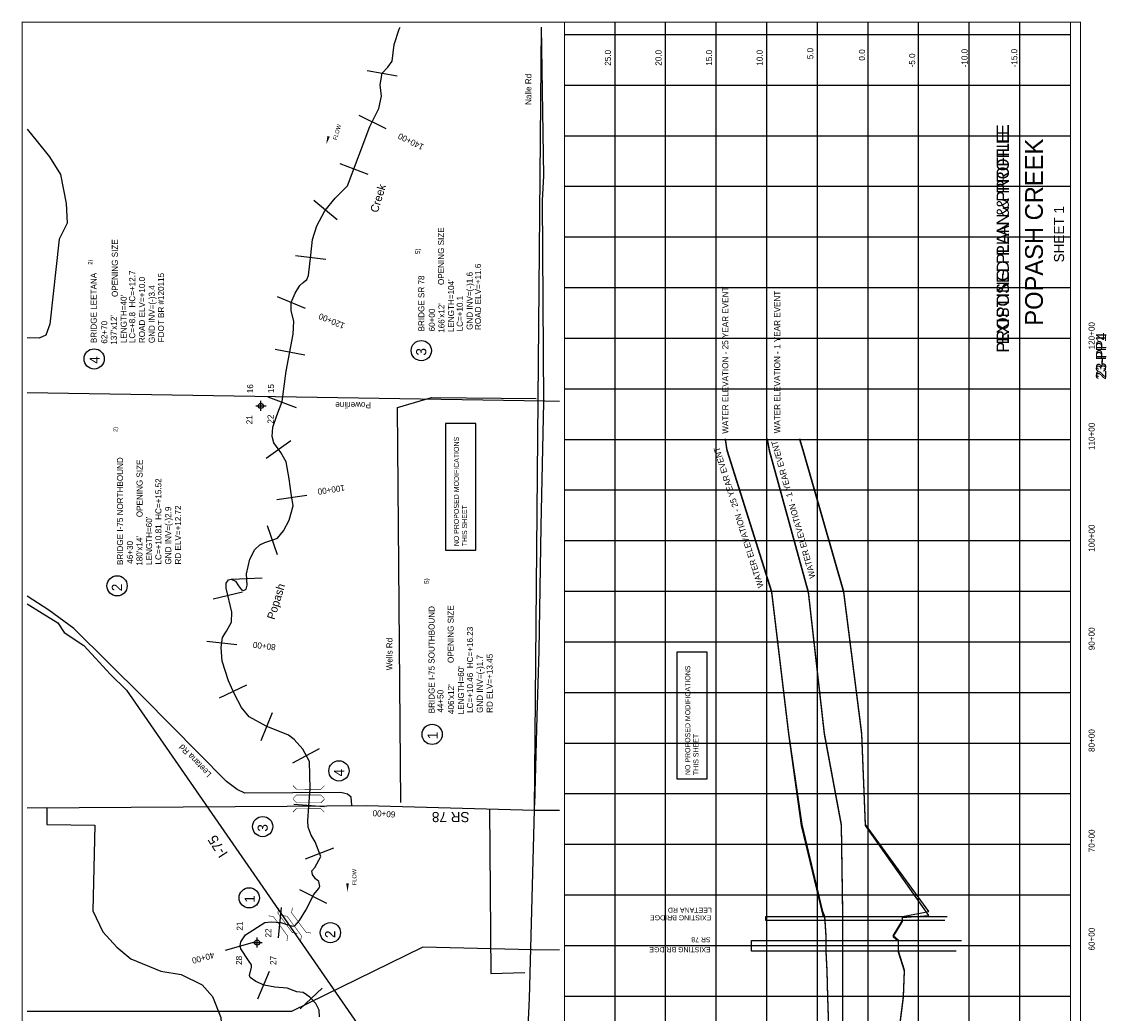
# Model space of a CAD drawing. Extents: x 233002 to 243722, y 858037 to 874047.
# Tile 2 of 2: x 233002 to 243722, y 864250 to 874047. Entities that reach past the tile are written whole.
import ezdxf
from ezdxf.enums import TextEntityAlignment as Align

# ---------------------------------------------------------------- set-up
doc = ezdxf.new("R2010")
doc.units = 0
doc.header["$LTSCALE"] = 800
doc.header["$PDMODE"] = 34
doc.header["$PDSIZE"] = 50
for name, pattern in [('DASHED', [0]), ('DIVIDE', [0]), ('STREAM', [0])]:
    doc.linetypes.add(name, pattern=pattern)
doc.layers.get('0').update_dxf_attribs({"linetype": 'CONTINUOUS'})
for name, color, linetype in [('BORDER', 1, 'CONTINUOUS'), ('EXISTING', 7, 'CONTINUOUS'), ('GRID', 2, 'CONTINUOUS'), ('MAJROADS', 9, 'CONTINUOUS'), ('MINROADS', 7, 'CONTINUOUS'), ('POWERLINES', 14, 'DIVIDE'), ('PROPOSED', 7, 'CONTINUOUS'), ('SEC', 2, 'CONTINUOUS'), ('STATIONS', 7, 'CONTINUOUS'), ('STRUCTTEXT', 7, 'CONTINUOUS'), ('STRUCTURES', 1, 'CONTINUOUS'), ('TEXT', 7, 'CONTINUOUS'), ('TRUNKS', 5, 'STREAM'), ('WATER', 4, 'CONTINUOUS'), ('WSHEDS', 3, 'CONTINUOUS')]:
    doc.layers.add(name, color=color, linetype=linetype)

# ---------------------------------------------------------------- blocks, each defined once
blk = doc.blocks.new('BRIDGE')
at = {"layer": 'STRUCTURES', "color": 0, "const_width": 20}
for points in [[(-234, -534), (-101, -402), (-101, 496), (-234, 629)], [(244, -534), (112, -402), (112, 496), (244, 629)]]:
    blk.add_lwpolyline(points, dxfattribs=at)
blk = doc.blocks.new('FLARROW')
at = {"color": 0}
blk.add_lwpolyline([(-0.28, 0.019, 0, 0.05, 0), (-0.112, 0.019, 0, 0, -0.087559), (-0.012, 0.001, 0, 0, 0.245722), (0.075, 0.013, 0, 0, -0.309425), (0.212, 0.015, 0, 0, 0), (0.278, 0.013, 0, 0, 0)], format="xyseb", dxfattribs=at)
blk.add_text('FLOW', height=0.08, dxfattribs=at).set_placement((0.015, -0.157), align=Align.CENTER)

msp = doc.modelspace()

# ---------------------------------------------------------------- linework, layer by layer
at = {"layer": 'BORDER', "color": 0, "const_width": 10}
msp.add_lwpolyline([(243467, 858042), (243467, 874042), (233007, 874042), (233007, 858042)], close=True, dxfattribs=at)
for points in [[(238367, 858042), (238367, 874042)], [(243367, 858042), (243367, 874042)]]:
    msp.add_lwpolyline(points, dxfattribs=at)
at = {"layer": 'EXISTING', "color": 0}
for points in [[(240997, 863617), (240969, 864417), (240963, 864677), (240954, 864865), (240953, 864970), (240952, 865017), (240944, 865167), (240940, 865207), (240920, 865257), (240715, 866117), (240585, 867017), (240418, 868417), (239975, 869817), (239959, 869927)], [(240370, 869927), (240389, 869817), (240776, 868417), (240935, 867017), (241102, 866117), (241114, 865257), (241114, 865207), (241114, 865167), (241115, 865017), (241115, 864970), (241115, 864865), (241115, 864677), (241115, 864417), (241116, 863617)]]:
    msp.add_lwpolyline(points, dxfattribs=at)
at = {"layer": 'EXISTING', "color": 0, "linetype": 'DASHED'}
for points in [[(241617, 863617), (241717, 864417), (241727, 864677), (241667, 864865), (241667, 864970), (241617, 865017), (241707, 865167), (241707, 865207), (241967, 865257), (241341, 866117), (241307, 867017), (241127, 868417), (240727, 869817), (240694, 869927)], [(242127, 865167), (240357, 865167), (240357, 865207), (242148, 865207)], [(242238, 864865), (240217, 864865), (240217, 864970), (242291, 864970)]]:
    msp.add_lwpolyline(points, dxfattribs=at)
at = {"layer": 'GRID', "color": 0}
for points in [[(238867, 858042), (238867, 874042)], [(239367, 858042), (239367, 874042)], [(239867, 858042), (239867, 874042)], [(240367, 858042), (240367, 874042)], [(240867, 858042), (240867, 874042)], [(241367, 858042), (241367, 874042)], [(241867, 858042), (241867, 874042)], [(242367, 858042), (242367, 874042)], [(242867, 858042), (242867, 874042)], [(243367, 873917), (238367, 873917)], [(243367, 873417), (238367, 873417)], [(243367, 872917), (238367, 872917)], [(243367, 872417), (238367, 872417)], [(243367, 871917), (238367, 871917)], [(243367, 871417), (238367, 871417)], [(243367, 870917), (238367, 870917)], [(243367, 870417), (238367, 870417)], [(243367, 869917), (238367, 869917)], [(243367, 869417), (238367, 869417)], [(243367, 868917), (238367, 868917)], [(243367, 868417), (238367, 868417)], [(243367, 867917), (238367, 867917)], [(243367, 867417), (238367, 867417)], [(243367, 866917), (238367, 866917)], [(243367, 866417), (238367, 866417)], [(243367, 865917), (238367, 865917)], [(243367, 865417), (238367, 865417)], [(243367, 864917), (238367, 864917)], [(243367, 864417), (238367, 864417)]]:
    msp.add_lwpolyline(points, dxfattribs=at)
at = {"layer": 'MAJROADS', "color": 0}
for points in [[(238137, 873992), (238158, 872524), (238148, 872281), (238159, 870287), (238133, 869063), (238115, 867832), (238094, 867187), (238071, 866307)], [(233057, 868294), (233205, 868205), (233358, 868109), (233423, 868013), (233617, 867884), (233733, 867758), (233875, 867601), (234039, 867444), (237881, 861895), (238086, 861630), (238317, 861201)], [(233057, 866281), (235626, 866297), (236411, 866303), (238070, 866257), (238317, 866257)]]:
    msp.add_lwpolyline(points, dxfattribs=at)
at = {"layer": 'MINROADS', "color": 0}
for points in [[(236748, 866332), (236716, 870235), (237052, 870335), (238088, 870325)], [(236266, 866302), (236258, 866386), (236221, 866415), (236155, 866433), (235208, 866426), (235131, 866462), (235025, 866540), (234202, 867374), (233517, 868051), (233272, 868232), (233057, 868372)], [(237626, 866272), (237639, 864645), (237974, 864653)]]:
    msp.add_lwpolyline(points, dxfattribs=at)
at = {"layer": 'POWERLINES', "color": 0}
for points in [[(238317, 870296), (238173, 870297), (233057, 870379)], [(238317, 864873), (238049, 864876), (236966, 864904), (235670, 864269), (233057, 864268)]]:
    msp.add_lwpolyline(points, dxfattribs=at)
at = {"layer": 'PROPOSED', "color": 0}
for points in [[(237191, 868826), (237491, 868826), (237491, 870076), (237191, 870076)], [(239478, 866567), (239778, 866567), (239778, 867817), (239478, 867817)]]:
    msp.add_lwpolyline(points, close=True, dxfattribs=at)
for points in [[(240997, 863607), (240969, 864407), (240963, 864667), (240954, 864855), (240953, 864960), (240952, 865007), (240944, 865157), (240940, 865197), (240925, 865217), (240711, 866107), (240585, 867007), (240418, 868407), (239975, 869807), (239959, 869917)], [(240370, 869917), (240389, 869807), (240776, 868407), (240935, 867007), (241101, 866107), (241114, 865217), (241114, 865197), (241114, 865157), (241115, 865007), (241115, 864960), (241115, 864855), (241115, 864667), (241115, 864407), (241116, 863607)]]:
    msp.add_lwpolyline(points, dxfattribs=at)
at = {"layer": 'PROPOSED', "color": 0, "linetype": 'DASHED'}
for points in [[(241617, 863607), (241717, 864407), (241727, 864667), (241667, 864855), (241667, 864960), (241617, 865007), (241707, 865157), (241707, 865197), (241967, 865217), (241341, 866107), (241307, 867007), (241127, 868407), (240727, 869807), (240694, 869917)], [(242127, 865167), (240357, 865167), (240357, 865207), (242148, 865207)], [(242238, 864865), (240217, 864865), (240217, 864970), (242291, 864970)]]:
    msp.add_lwpolyline(points, dxfattribs=at)
at = {"layer": 'SEC', "color": 0}
for p in [(235367, 870251), (235329, 864949)]:
    msp.add_point(p, dxfattribs=at)
at = {"layer": 'STATIONS', "color": 0}
for p, q in [((236417, 873563), (236713, 873512)), ((236333, 873124), (236602, 872991)), ((236145, 872646), (236425, 872539)), ((235890, 872283), (236121, 872092)), ((235709, 871736), (236007, 871699)), ((235528, 871333), (235805, 871217)), ((235506, 870811), (235800, 870754)), ((235434, 870342), (235714, 870235)), ((235419, 869734), (235662, 869909)), ((235523, 869325), (235820, 869370)), ((235428, 869068), (235527, 868784)), ((235078, 868538), (235378, 868553)), ((234894, 868346), (235186, 868415)), ((234831, 867928), (235129, 867893)), ((234957, 867368), (235229, 867495)), ((235370, 866944), (235482, 867222)), ((235683, 866724), (235947, 866868)), ((235692, 866315), (235991, 866294)), ((235807, 865777), (236088, 865884)), ((235747, 865475), (236014, 865340)), ((235567, 865296), (235538, 864997)), ((235017, 864874), (235306, 864955)), ((235335, 864392), (235452, 864668)), ((235754, 864293), (235972, 864499))]:
    msp.add_line(p, q, dxfattribs=at)
at = {"layer": 'STRUCTTEXT', "color": 0}
for centre in [(233718, 870715), (236952, 870797), (233945, 868473), (237059, 867006), (236138, 866645), (235384, 866095), (235251, 865391), (236053, 865047)]:
    msp.add_circle(centre, 100, dxfattribs=at)
at = {"layer": 'TRUNKS', "color": 0}
msp.add_lwpolyline([(235946, 864214), (235943, 864282), (235910, 864346), (235851, 864409), (235784, 864457), (235723, 864463), (235626, 864500), (235504, 864510), (235398, 864528), (235316, 864563), (235262, 864603), (235254, 864623), (235273, 864706), (235274, 864730), (235245, 864772), (235169, 864888), (235161, 864916), (235169, 864955), (235214, 865026), (235405, 865148), (235469, 865155), (235564, 865146), (235623, 865129), (235679, 865110), (235703, 865116), (235748, 865167), (235810, 865268), (235888, 865423), (235936, 865479), (235949, 865502), (235938, 865551), (235905, 865578), (235876, 865620), (235870, 865657), (235898, 865691), (235959, 865799), (235904, 865944), (235864, 866009), (235832, 866088), (235831, 866151), (235841, 866298), (235853, 866467), (235847, 866738), (235780, 866860), (235695, 866954), (235639, 866997), (235419, 867086), (235251, 867178), (235175, 867271), (235107, 867402), (235045, 867534), (234982, 867728), (234975, 867864), (234986, 867962), (235027, 868026), (235077, 868116), (235080, 868212), (235023, 868452), (235022, 868500), (235045, 868534), (235073, 868538), (235114, 868521), (235146, 868473), (235175, 868435), (235195, 868426), (235221, 868440), (235231, 868479), (235225, 868593), (235258, 868738), (235308, 868831), (235355, 868878), (235404, 868900), (235485, 868929), (235532, 868945), (235590, 869018), (235645, 869123), (235684, 869264), (235665, 869387), (235645, 869529), (235617, 869698), (235563, 869791), (235495, 869885), (235479, 869950), (235484, 870042), (235524, 870157), (235576, 870293), (235616, 870593), (235687, 870960), (235691, 871089), (235665, 871190), (235665, 871271), (235705, 871366), (235750, 871439), (235784, 871471), (235822, 871500), (235836, 871539), (235861, 871741), (235876, 871894), (235919, 872030), (235997, 872177), (236100, 872303), (236222, 872426), (236444, 873012), (236532, 873188), (236557, 873310), (236545, 873422), (236565, 873539), (236621, 873597), (236664, 873656), (236684, 873822), (236732, 873973), (236742, 873992)], dxfattribs=at)
at = {"layer": 'WSHEDS', "color": 0}
for points in [[(238315, 861438), (238042, 863284), (237998, 863900), (238021, 864396), (238070, 866257), (238141, 873992)], [(233057, 872985), (233154, 872862), (233278, 872712), (233387, 872537), (233443, 872249), (233453, 872057), (233372, 871899), (233281, 871057), (233241, 870950), (233175, 870921), (233057, 870922)], [(233057, 866281), (233249, 866282), (233249, 866115), (233725, 866108), (233706, 865264), (233805, 865054), (233942, 864903), (234081, 864790), (234379, 864667), (234577, 864633), (234786, 864533), (234887, 864416), (234970, 864210), (234988, 863961), (234995, 863602), (234919, 863407), (234847, 863209), (234774, 862969), (234745, 862777), (234774, 862263), (234825, 861505), (234688, 861311)]]:
    msp.add_lwpolyline(points, dxfattribs=at)

# ---------------------------------------------------------------- block references
at = {"layer": 'STRUCTURES', "color": 0, "xscale": 0.2673, "yscale": 0.2673, "zscale": 0.2673}
for p, rotation in [((235851, 866434), 89.89783474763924), ((235851, 866300), 89.89783474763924), ((235589, 865116), 36.53226929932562), ((235725, 865119), 36.53226929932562)]:
    msp.add_blockref('BRIDGE', p, dxfattribs=dict(at, rotation=rotation))
at = {"layer": 'TRUNKS', "color": 0, "xscale": 500, "yscale": 500, "zscale": 500}
for p, rotation in [((236061, 872965), 73.23247682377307), ((236232, 865589), 90)]:
    msp.add_blockref('FLARROW', p, dxfattribs=dict(at, rotation=rotation))

# ---------------------------------------------------------------- texts
at = {"layer": 'EXISTING', "color": 0}
for s, height, p in [('EXISTING PLAN & PROFILE', 120, (242759, 871906)), ('23-PP1', 100, (243719, 870733))]:
    msp.add_text(s, height=height, rotation=90, dxfattribs=at).set_placement(p, align=Align.CENTER)
for s, rotation, p in [('WATER ELEVATION - 25 YEAR EVENT', 107.6273, (240337, 868465)), ('WATER ELEVATION - 1 YEAR EVENT', 105.7073, (240849, 868557))]:
    msp.add_text(s, height=60, rotation=rotation, dxfattribs=at).set_placement(p)
at = {"layer": 'MAJROADS', "color": 0}
for s, height, rotation, p in [('Nalle Rd', 60, 90, (238040, 873224)), ('SR 78', 100, 180, (237428, 866239))]:
    msp.add_text(s, height=height, rotation=rotation, dxfattribs=at).set_placement(p)
at = {"layer": 'MINROADS', "color": 0}
for s, rotation, p in [('Wells Rd', 90, (236667, 867639)), ('Leetana Rd', 134, (234882, 866617))]:
    msp.add_text(s, height=60, rotation=rotation, dxfattribs=at).set_placement(p)
at = {"layer": 'POWERLINES', "color": 0}
msp.add_text('Powerline', height=60, rotation=180, dxfattribs=at).set_placement((236454, 870288))
at = {"layer": 'PROPOSED', "color": 0}
for s, height, p in [('PROPOSED PLAN & PROFILE', 120, (242759, 871906)), ('23-PP4', 100, (243721, 870751))]:
    msp.add_text(s, height=height, rotation=90, dxfattribs=at).set_placement(p, align=Align.CENTER)
for s, height, p in [('WATER ELEVATION - 25 YEAR EVENT', 60, (239986, 869976)), ('WATER ELEVATION - 1 YEAR EVENT', 60, (240499, 869980)), ('NO PROPOSED MODIFICATIONS', 50, (237324, 868864)), ('THIS SHEET', 50, (237404, 868864)), ('NO PROPOSED MODIFICATIONS', 50, (239610, 866604)), ('THIS SHEET', 50, (239691, 866604))]:
    msp.add_text(s, height=height, rotation=90, dxfattribs=at).set_placement(p)
at = {"layer": 'STATIONS', "color": 0}
for s, rotation, p in [('140+00', 153.6251, (236862, 872889)), ('120+00', 157.3641, (236077, 871117)), ('100+00', 188.6135, (236057, 869452)), ('80+00', 173.4092, (235403, 867908)), ('60+00', 176.1193, (236585, 866251)), ('40+00', 195.5916, (234788, 864826))]:
    msp.add_text(s, height=60, rotation=rotation, dxfattribs=at).set_placement(p, align=Align.CENTER)
at = {"layer": 'STRUCTTEXT', "color": 0}
for s, height, p in [('OPENING SIZE', 59.94, (237177, 871445)), ('OPENING SIZE', 59.94, (233953, 871327)), ('5)', 45, (236938, 871751)), ('2)', 40, (233699, 871646)), ('LC=+8.8  HC=+12.7', 59.94, (234124, 870871)), ('GND INV=(-)1.6', 59.94, (237459, 871002)), ('ROAD ELV=+11.6', 59.94, (237542, 871001)), ('BRIDGE LEETANA', 59.94, (233744, 870871)), ('ROAD ELV=+10.0', 59.94, (234221, 870871)), ('FDOT BR #120115', 59.94, (234409, 870879)), ('BRIDGE SR 78', 59.94, (236982, 870987)), ("LENGTH=104'", 59.94, (237276, 870980)), ("LENGTH=40'", 59.9, (234040, 870871)), ('GND INV=(-)3.4', 59.94, (234318, 870871)), ("166'x12'", 59.9, (237181, 870973)), ('LC=+10.1  ', 59.9, (237362, 870987)), ("137'x12'", 59.9, (233943, 870855)), ('60+00', 59.9, (237086, 870987)), ('62+70', 59.9, (233849, 870866)), ('3', 100, (237001, 870748)), ('4', 100, (233774, 870667)), ('2)', 40, (233948, 869994)), ('BRIDGE I-75 NORTHBOUND', 59.94, (234004, 868679)), ('OPENING SIZE', 59.94, (234197, 869151)), ('LC=+10.81  HC=+15.52', 59.94, (234383, 868684)), ('GND INV=(-)2.9', 59.94, (234480, 868684)), ('RD ELV=+12.72', 59.94, (234577, 868684)), ("LENGTH=60'", 59.9, (234291, 868680)), ("180'x14'", 59.9, (234196, 868672)), ('46+30', 59.9, (234102, 868692)), ('2', 100, (233993, 868420)), ('5)', 45, (237025, 868492)), ('BRIDGE I-75 SOUTHBOUND', 59.94, (237083, 867214)), ('OPENING SIZE', 59.94, (237272, 867711)), ('LC=+10.46  HC=+16.23', 59.94, (237463, 867218)), ('GND INV=(-)1.7', 59.94, (237560, 867218)), ('RD ELV=+13.45', 59.94, (237657, 867218)), ("LENGTH=60'", 59.9, (237374, 867204)), ("406'x12'", 59.9, (237275, 867207)), ('44+50', 59.9, (237171, 867221)), ('1', 100, (237114, 866958)), ('4', 100, (236190, 866591)), ('3', 100, (235434, 866045)), ('1', 100, (235306, 865343)), ('2', 100, (236101, 864994))]:
    msp.add_text(s, height=height, rotation=90, dxfattribs=at).set_placement(p)
at = {"layer": 'TEXT', "color": 0}
for s, height, rotation, p in [('25.0', 60, 90, (238826, 873612)), ('20.0', 60, 90, (239326, 873612)), ('15.0', 60, 90, (239826, 873612)), ('10.0', 60, 90, (240326, 873612)), ('5.0', 60, 90, (240826, 873676)), ('0.0', 60, 90, (241337, 873662)), ('-5.0', 60, 90, (241833, 873595)), ('22', 60, 90, (235492, 870076)), ('21', 60, 90, (235282, 870069)), ('I-75', 100, 123, (235044, 865829)), ('LEETANA RD', 50, 180, (239823, 865294)), ('EXISTING BRIDGE', 50, 180, (239818, 865219)), ('EXISTING BRIDGE', 50, 180, (239812, 864904)), ('SR 78', 50, 180, (239812, 865002))]:
    msp.add_text(s, height=height, rotation=rotation, dxfattribs=at).set_placement(p)
for s, height, p in [('-10.0', 60, (242351, 873687)), ('-15.0', 60, (242842, 873687)), ('POPASH CREEK', 175, (243095, 871967)), ('SHEET 1', 100, (243305, 871947)), ('120+00', 60, (243607, 870944)), ('16', 60, (235290, 870421)), ('15', 60, (235496, 870422)), ('110+00', 60, (243607, 869950)), ('100+00', 60, (243607, 868944)), ('90+00', 60, (243607, 867950)), ('80+00', 60, (243607, 866945)), ('70+00', 60, (243607, 865954)), ('21', 60, (235187, 865112)), ('22', 60, (235469, 865044)), ('60+00', 60, (243607, 864983)), ('28', 60, (235180, 864773)), ('27', 60, (235518, 864773))]:
    msp.add_text(s, height=height, rotation=90, dxfattribs=at).set_placement(p, align=Align.CENTER)
at = {"layer": 'WATER', "color": 0}
for s, p in [('Creek', (236521, 872154)), ('Popash', (235501, 868134))]:
    msp.add_text(s, height=80, rotation=73, dxfattribs=at).set_placement(p)

doc.saveas('drawing.dxf')
